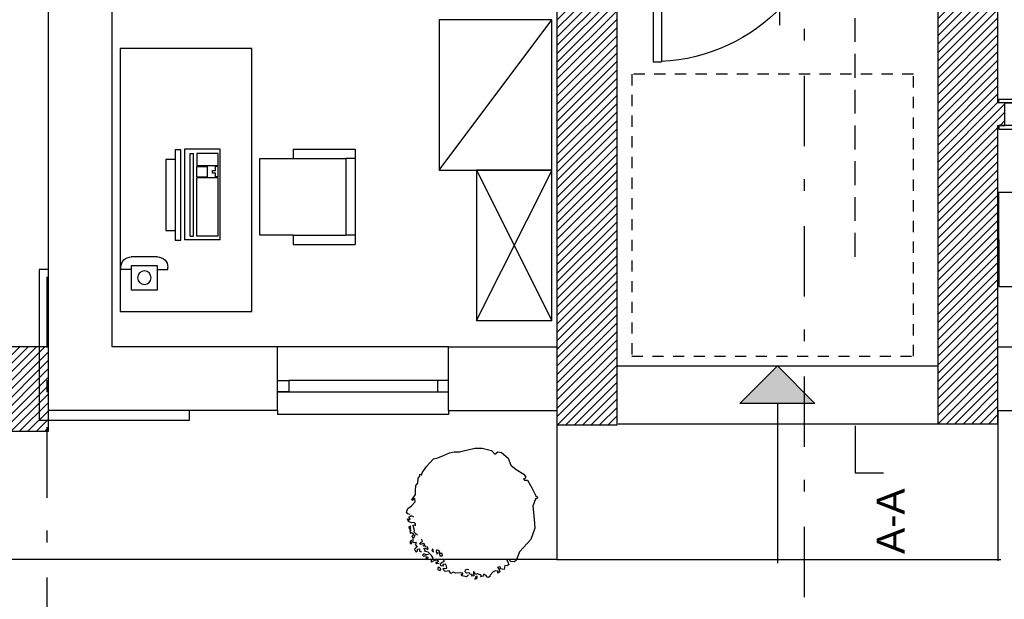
# Model space of a CAD drawing. Header units: inches. Extents: x 18487 to 24863, y 1480 to 5771.
# Tile 8 of 51: x 21151 to 21675, y 2104 to 2413. Entities that reach past the tile are written whole.
import ezdxf
from ezdxf.enums import TextEntityAlignment as Align

# ---------------------------------------------------------------- set-up
doc = ezdxf.new("R2010")
doc.units = ezdxf.units.IN
doc.header["$MEASUREMENT"] = 0
for name, pattern in [('CENTER2', [80, 37.5, -17.5, 6.25, -18.75]), ('DASHED', [19.05, 12.7, -6.35]), ('Przerywana 2 (2)', [11, 6, -5])]:
    doc.linetypes.add(name, pattern=pattern)
for name, color, linetype in [('_T elektryczne', 7, 'Continuous'), ('_T meble', 7, 'Continuous'), ('_T sanitarne', 7, 'Continuous'), ('_T sciany', 7, 'Continuous'), ('AA_OPIS PZT', 7, 'Continuous'), ('AA_PRZ SCIANY ISTNIEJĄCE', 7, 'Continuous'), ('AA_PRZ_SCIANY_030', 7, 'Continuous'), ('AA_STOLARKA DRZW_009', 7, 'Continuous'), ('AA_WIDOK_009', 7, 'Continuous'), ('ArchiCAD', 7, 'Continuous'), ('Window-Door Markers', 7, 'Continuous')]:
    doc.layers.add(name, color=color, linetype=linetype)
doc.styles.add('GENERATED_STYLE_16', font='txt')
doc.styles.add('GENERATED_STYLE_17', font='arial.ttf')
doc.styles.add('GENERATED_STYLE_20', font='txt')
doc.styles.get("Standard").update_dxf_attribs({"font": 'txt', "bigfont": 'BIGFONT.SHX'})
doc.dimstyles.new('Dimstyle_7', dxfattribs={"dimtxt": 15, "dimasz": 9.5, "dimexe": 0.18, "dimexo": 0.5, "dimgap": 0.09, "dimtad": 1, "dimdec": 0, "dimzin": 0, "dimdsep": 46, "dimtxsty": 'GENERATED_STYLE_20', "dimblk": 'ARROWHEAD_11', "dimblk1": 'ARROWHEAD_11', "dimblk2": 'ARROWHEAD_11', "dimcen": 0.09, "dimclrd": 220, "dimclre": 220, "dimclrt": 220, "dimadec": 1, "dimazin": 0, "dimtfac": 1, "dimtdec": 4, "dimtmove": 0, "dimatfit": 3, "dimfxl": 0, "dimtolj": 1, "dimtzin": 0, "dimarcsym": 0})
pattern_1 = [(45, (0, 0), (-2.24506403, 2.24506403), [])]

# ---------------------------------------------------------------- blocks, each defined once
blk = doc.blocks.new('D1 -Tr 65_361')
at = {"color": 140, "linetype": 'Continuous'}
for p, q in [((45, 90), (40.555, 90)), ((40.555, 0), (40.555, 90)), ((45, 0), (45, 90)), ((-53.255, 0), (-53.255, 1.905)), ((-53.255, 1.905), (-45, 1.905)), ((-53.255, 0), (-53.255, 1.905)), ((-53.255, 1.905), (-45, 1.905)), ((-45, 0), (-53.255, 0)), ((-45, 0), (-53.255, 0)), ((-50, 0), (-45, 0)), ((-50, -12), (-50, 0)), ((-50, 0), (-45, 0)), ((-50, -12), (-50, 0)), ((-45, 1.905), (-45, 0)), ((-45, 1.905), (-45, 0)), ((-45, 0), (-45, -12)), ((-45, 0), (-45, -12)), ((45, 0), (40.555, 0)), ((53.255, 1.905), (45, 1.905)), ((45, 1.905), (45, 0)), ((53.255, 1.905), (45, 1.905)), ((45, 1.905), (45, 0)), ((50, 0), (45, 0)), ((45, 0), (45, -12)), ((45, 0), (53.255, 0)), ((50, 0), (45, 0)), ((45, 0), (45, -12)), ((45, 0), (53.255, 0)), ((50, -12), (50, 0)), ((50, -12), (50, 0)), ((53.255, 0), (53.255, 1.905)), ((53.255, 0), (53.255, 1.905)), ((-45, -12), (-53.255, -12)), ((-53.255, -12), (-53.255, -13.905)), ((-45, -12), (-53.255, -12)), ((-53.255, -12), (-53.255, -13.905)), ((-53.255, -13.905), (-45, -13.905)), ((-53.255, -13.905), (-45, -13.905)), ((-45, -12), (-50, -12)), ((-45, -12), (-50, -12)), ((-45, -13.905), (-45, -12)), ((-45, -13.905), (-45, -12)), ((45, -12), (50, -12)), ((45, -12), (53.255, -12)), ((45, -13.905), (45, -12)), ((45, -12), (50, -12)), ((45, -12), (53.255, -12)), ((45, -13.905), (45, -12)), ((53.255, -13.905), (45, -13.905)), ((53.255, -13.905), (45, -13.905)), ((53.255, -12), (53.255, -13.905)), ((53.255, -12), (53.255, -13.905))]:
    blk.add_line(p, q, dxfattribs=at)
blk.add_arc((45, 0), 90, 92.82748, 180, dxfattribs=at)
blk = doc.blocks.new('Window-Door Marker - 70_4782')
at = {"layer": 'ArchiCAD', "color": 140, "linetype": 'Continuous'}
blk.add_line((0, -87), (0, 10), dxfattribs=at)
blk = doc.blocks.new('WALL_606', base_point=(21862.8, 2362.29))
at = {"layer": '_T sciany'}
h = blk.add_hatch(dxfattribs=at)
h.set_pattern_fill('ANSI31', color=5, style=0, pattern_type=2)
h.set_pattern_definition(pattern_1)
h.paths.add_polyline_path([(21671.67, 2368.29), (21671.67, 2356.29), (21675.4, 2356.29), (21675.4, 2368.29)], flags=0)
h = blk.add_hatch(dxfattribs=at)
h.set_pattern_fill('ANSI31', color=5, style=0, pattern_type=2)
h.set_pattern_definition(pattern_1)
h.paths.add_polyline_path([(21775.4, 2368.29), (21775.4, 2356.29), (21850.3, 2356.29), (21850.3, 2368.29)], flags=0)
at = {"layer": '_T sciany', "color": 5, "linetype": 'Continuous'}
for p, q in [((21675.4, 2368.29), (21671.67, 2368.29)), ((21675.4, 2356.29), (21675.4, 2368.29)), ((21775.4, 2356.29), (21775.4, 2368.29)), ((21850.3, 2368.29), (21775.4, 2368.29)), ((21671.67, 2356.29), (21675.4, 2356.29)), ((21775.4, 2356.29), (21850.3, 2356.29))]:
    blk.add_line(p, q, dxfattribs=at)
at = {"layer": '_T sciany', "xscale": -1}
blk.add_blockref('D1 -Tr 65_361', (21725.4, 2368.29), dxfattribs=at)
at = {"layer": 'Window-Door Markers'}
ref = blk.add_blockref('Window-Door Marker - 70_4782', (21725.4, 2356.29), dxfattribs=dict(at, rotation=180))
ref.add_attrib('AC_WIDO_A_SIZE', '90', dxfattribs={"color": 255, "height": 10, "rotation": 90, "style": 'GENERATED_STYLE_17'}).set_placement((21723.36, 2403.12), align=Align.BOTTOM_LEFT)
ref.add_attrib('AC_WIDO_B_SIZE', '200', dxfattribs={"color": 255, "height": 10, "rotation": 90, "style": 'GENERATED_STYLE_17'}).set_placement((21743.36, 2395.53), align=Align.BOTTOM_LEFT)
blk = doc.blocks.new('D2 65_360')
at = {"color": 140, "linetype": 'Continuous'}
for p, q in [((-67.5, 94.5), (-63.055, 94.5)), ((-67.5, 0), (-67.5, 94.5)), ((-63.055, 0), (-63.055, 94.5)), ((67.5, 40.5), (63.055, 40.5)), ((63.055, 0), (63.055, 40.5)), ((67.5, 0), (67.5, 40.5)), ((-74.5, 0), (-67.5, 0)), ((-74.5, -7), (-74.5, 0)), ((-67.5, 0), (-67.5, -7)), ((-67.5, 0), (-63.055, 0)), ((67.5, 0), (63.055, 0)), ((74.5, 0), (67.5, 0)), ((67.5, 0), (67.5, -7)), ((74.5, -7), (74.5, 0)), ((-67.5, -7), (-74.5, -7)), ((67.5, -7), (74.5, -7))]:
    blk.add_line(p, q, dxfattribs=at)
for centre, radius, start, end in [((-67.5, 0), 94.5, 0, 87.30696), ((67.5, 0), 40.5, 96.26332, 180)]:
    blk.add_arc(centre, radius, start, end, dxfattribs=at)
blk = doc.blocks.new('Window-Door Marker - 70_4781')
at = {"layer": 'ArchiCAD', "color": 140, "linetype": 'Continuous'}
blk.add_line((0, 75), (0, -25), dxfattribs=at)
blk = doc.blocks.new('WALL_609', base_point=(21664.17, 2492.21))
at = {"layer": '_T sciany'}
h = blk.add_hatch(dxfattribs=at)
h.set_pattern_fill('ANSI31', color=5, style=0, pattern_type=2)
h.set_pattern_definition(pattern_1)
h.paths.add_polyline_path([(21451.96, 2499.71), (21451.96, 2484.71), (21481.15, 2484.71), (21481.15, 2499.71)], flags=0)
h = blk.add_hatch(dxfattribs=at)
h.set_pattern_fill('ANSI31', color=5, style=0, pattern_type=2)
h.set_pattern_definition(pattern_1)
h.paths.add_polyline_path([(21630.15, 2499.71), (21630.15, 2484.71), (21671.67, 2484.71), (21656.67, 2499.71)], flags=0)
at = {"layer": '_T sciany', "color": 5, "linetype": 'Continuous'}
for p, q in [((21481.15, 2499.71), (21451.96, 2499.71)), ((21481.15, 2484.71), (21481.15, 2499.71)), ((21630.15, 2484.71), (21630.15, 2499.71)), ((21656.67, 2499.71), (21630.15, 2499.71)), ((21468.96, 2484.71), (21481.15, 2484.71)), ((21630.15, 2484.71), (21639.67, 2484.71))]:
    blk.add_line(p, q, dxfattribs=at)
at = {"layer": '_T sciany', "xscale": -1, "rotation": 180.0000000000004}
blk.add_blockref('D2 65_360', (21555.65, 2484.71), dxfattribs=at)
at = {"layer": 'Window-Door Markers'}
ref = blk.add_blockref('Window-Door Marker - 70_4781', (21555.65, 2484.71), dxfattribs=dict(at, rotation=180))
ref.add_attrib('AC_WIDO_A_SIZE', '135', dxfattribs={"color": 255, "height": 10, "rotation": 90, "style": 'GENERATED_STYLE_17'}).set_placement((21553.61, 2434.71), align=Align.BOTTOM_LEFT)
ref.add_attrib('AC_WIDO_B_SIZE', '240', dxfattribs={"color": 255, "height": 10, "rotation": 90, "style": 'GENERATED_STYLE_17'}).set_placement((21573.61, 2434.71), align=Align.BOTTOM_LEFT)
blk = doc.blocks.new('WALL_610', base_point=(21166.3, 2216.07))
at = {"layer": '_T sciany'}
h = blk.add_hatch(dxfattribs=at)
h.set_pattern_fill('ANSI31', color=5, style=0, pattern_type=2)
h.set_pattern_definition(pattern_1)
h.paths.add_polyline_path([(21088.24, 2238.57), (21088.24, 2193.57), (21166.3, 2193.57), (21166.3, 2238.57)], flags=0)
at = {"layer": '_T sciany', "color": 5, "linetype": 'Continuous'}
for p, q in [((21166.3, 2238.57), (21088.24, 2238.57)), ((21166.3, 2193.57), (21166.3, 2238.57)), ((21088.24, 2193.57), (21166.3, 2193.57))]:
    blk.add_line(p, q, dxfattribs=at)
blk = doc.blocks.new('D2 65_376')
at = {"color": 140, "linetype": 'Continuous'}
for p, q in [((-67.5, 94.5), (-63.055, 94.5)), ((-67.5, 0), (-67.5, 94.5)), ((-63.055, 0), (-63.055, 94.5)), ((67.5, 40.5), (63.055, 40.5)), ((63.055, 0), (63.055, 40.5)), ((67.5, 0), (67.5, 40.5)), ((-74.5, 0), (-67.5, 0)), ((-74.5, -7), (-74.5, 0)), ((-67.5, 0), (-67.5, -7)), ((-67.5, 0), (-63.055, 0)), ((67.5, 0), (63.055, 0)), ((74.5, 0), (67.5, 0)), ((67.5, 0), (67.5, -7)), ((74.5, -7), (74.5, 0)), ((-67.5, -7), (-74.5, -7)), ((67.5, -7), (74.5, -7))]:
    blk.add_line(p, q, dxfattribs=at)
for centre, radius, start, end in [((-67.5, 0), 94.5, 0, 87.30696), ((67.5, 0), 40.5, 96.26332, 180)]:
    blk.add_arc(centre, radius, start, end, dxfattribs=at)
blk = doc.blocks.new('WALL_660', base_point=(21664.17, 2492.21))
at = {"layer": '_T sciany'}
h = blk.add_hatch(dxfattribs=at)
h.set_pattern_fill('ANSI31', color=5, style=0, pattern_type=2)
h.set_pattern_definition(pattern_1)
h.paths.add_polyline_path([(21451.96, 2499.71), (21451.96, 2484.71), (21481.15, 2484.71), (21481.15, 2499.71)], flags=0)
h = blk.add_hatch(dxfattribs=at)
h.set_pattern_fill('ANSI31', color=5, style=0, pattern_type=2)
h.set_pattern_definition(pattern_1)
h.paths.add_polyline_path([(21630.15, 2499.71), (21630.15, 2484.71), (21664.17, 2484.71), (21664.17, 2499.71)], flags=0)
at = {"layer": '_T sciany', "color": 5, "linetype": 'Continuous'}
for p, q in [((21481.15, 2499.71), (21451.96, 2499.71)), ((21481.15, 2484.71), (21481.15, 2499.71)), ((21630.15, 2484.71), (21630.15, 2499.71)), ((21656.67, 2499.71), (21630.15, 2499.71)), ((21468.96, 2484.71), (21481.15, 2484.71)), ((21630.15, 2484.71), (21639.67, 2484.71))]:
    blk.add_line(p, q, dxfattribs=at)
at = {"layer": '_T sciany', "xscale": -1, "rotation": 180.0000000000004}
blk.add_blockref('D2 65_376', (21555.65, 2484.71), dxfattribs=at)
at = {"layer": 'Window-Door Markers'}
ref = blk.add_blockref('Window-Door Marker - 70_4781', (21555.65, 2484.71), dxfattribs=dict(at, rotation=180))
ref.add_attrib('AC_WIDO_A_SIZE', '135', dxfattribs={"color": 255, "height": 10, "rotation": 90, "style": 'GENERATED_STYLE_17'}).set_placement((21553.61, 2434.71), align=Align.BOTTOM_LEFT)
ref.add_attrib('AC_WIDO_B_SIZE', '240', dxfattribs={"color": 255, "height": 10, "rotation": 90, "style": 'GENERATED_STYLE_17'}).set_placement((21573.61, 2434.71), align=Align.BOTTOM_LEFT)
blk = doc.blocks.new('WALL_699', base_point=(21452.96, 2197.05))
at = {"layer": '_T sciany'}
h = blk.add_hatch(dxfattribs=at)
h.set_pattern_fill('ANSI31', color=5, style=0, pattern_type=2)
h.set_pattern_definition(pattern_1)
h.paths.add_polyline_path([(21468.96, 2197.05), (21468.96, 2484.71), (21436.96, 2484.71), (21436.96, 2197.05)], flags=0)
at = {"layer": '_T sciany', "color": 5, "linetype": 'Continuous'}
for p, q in [((21436.96, 2484.71), (21436.96, 2197.05)), ((21468.96, 2197.05), (21468.96, 2484.71)), ((21436.96, 2197.05), (21468.96, 2197.05))]:
    blk.add_line(p, q, dxfattribs=at)
blk = doc.blocks.new('WALL_709', base_point=(21655.67, 2197.57))
at = {"layer": '_T sciany'}
h = blk.add_hatch(dxfattribs=at)
h.set_pattern_fill('ANSI31', color=5, style=0, pattern_type=2)
h.set_pattern_definition(pattern_1)
h.paths.add_polyline_path([(21671.67, 2197.57), (21671.67, 2484.71), (21639.67, 2484.71), (21639.67, 2197.57)], flags=0)
at = {"layer": '_T sciany', "color": 5, "linetype": 'Continuous'}
for p, q in [((21639.67, 2484.71), (21639.67, 2197.57)), ((21671.67, 2368.29), (21671.67, 2484.71)), ((21671.67, 2197.57), (21671.67, 2356.29)), ((21639.67, 2197.57), (21671.67, 2197.57))]:
    blk.add_line(p, q, dxfattribs=at)
blk = doc.blocks.new('Table 120x80 65_3924')
at = {"layer": '_T meble', "color": 0, "linetype": 'Continuous'}
for p, q in [((-70, -70), (-70, 0)), ((-70, 0), (70, 0)), ((70, 0), (70, -70)), ((70, -70), (-70, -70))]:
    blk.add_line(p, q, dxfattribs=at)
blk = doc.blocks.new('PSR_Keyboard')
at = {"layer": '_T elektryczne', "color": 0, "linetype": 'Continuous'}
for p, q in [((0, 0), (0, 19.05)), ((48.26, 19.05), (0, 19.05)), ((2, 16.03), (2, 14.16)), ((2, 16.03), (46, 16.03)), ((46, 16.03), (46, 14.16)), ((48.26, 0), (48.26, 19.05)), ((2, 14.16), (46, 14.16)), ((2, 1), (2, 12.47)), ((2, 12.47), (33, 12.47)), ((33, 1), (33, 12.47)), ((33.5, 12.47), (39, 12.47)), ((33.5, 12.47), (33.5, 7)), ((39, 12.47), (39, 7)), ((46, 12.47), (39.5, 12.47)), ((39.5, 1), (39.5, 12.47)), ((46, 1), (46, 12.47)), ((39, 7), (33.5, 7)), ((0, 0), (48.26, 0)), ((2, 1), (33, 1)), ((33.5, 1), (33.5, 2.5)), ((33.5, 2.5), (35.5, 2.5)), ((33.5, 1), (39, 1)), ((35.5, 2.5), (35.5, 4)), ((35.5, 4), (37, 4)), ((37, 4), (37, 2.5)), ((37, 2.5), (39, 2.5)), ((39, 1), (39, 2.5)), ((39.5, 1), (46, 1))]:
    blk.add_line(p, q, dxfattribs=at)
blk = doc.blocks.new('PLN_Monitor 19_')
at = {"layer": '_T elektryczne', "color": 0, "linetype": 'ByBlock'}
for p, q in [((-19.05, 17.78), (-19.05, 48.26)), ((-19.05, 48.26), (19.05, 48.26)), ((19.05, 48.26), (19.05, 17.78)), ((-24.13, 0), (-24.13, 17.78)), ((-24.13, 17.78), (24.13, 17.78)), ((24.13, 17.78), (24.13, 0)), ((24.13, 0), (-24.13, 0))]:
    blk.add_line(p, q, dxfattribs=at)
blk = doc.blocks.new('Office Chair 2 65_3931')
at = {"layer": '_T meble', "color": 0, "linetype": 'Continuous'}
for p, q in [((20.4, 25.4), (-20.4, 25.4)), ((-20.4, 25.4), (-20.4, 7.6)), ((20.4, 7.6), (20.4, 25.4)), ((-25.4, 7.6), (-25.4, -25.4)), ((-25.4, 7.6), (-20.4, 7.6)), ((-20.4, 7.6), (-20.4, -20.4)), ((20.4, 7.6), (20.4, -20.4)), ((20.4, 7.6), (25.4, 7.6)), ((25.4, 7.6), (25.4, -25.4)), ((-20.4, -20.4), (20.4, -20.4)), ((-20.4, -25.4), (-20.4, -20.4)), ((20.4, -25.4), (20.4, -20.4)), ((-25.4, -25.4), (-20.4, -25.4)), ((-20.4, -25.4), (20.4, -25.4)), ((20.4, -25.4), (25.4, -25.4))]:
    blk.add_line(p, q, dxfattribs=at)
blk = doc.blocks.new('Tree 1 plan 65_3947')
at = {"layer": '_T meble', "color": 0, "linetype": 'Continuous'}
for p, q in [((-15.13, 30.88), (-11.98, 32.25)), ((-11.98, 32.25), (-9.56, 32.77)), ((-9.56, 32.77), (-6.52, 32.77)), ((-6.52, 32.77), (-5.26, 33.09)), ((-5.26, 33.09), (1.48, 34.81)), ((1.48, 34.81), (5.33, 34.77)), ((5.33, 34.77), (10.37, 33.51)), ((10.37, 33.51), (12.15, 31.62)), ((12.15, 31.62), (13.73, 32.77)), ((13.73, 32.77), (15.62, 32.35)), ((15.62, 32.35), (19.32, 29.46)), ((-24.15, 25.01), (-20.54, 28.99)), ((-20.54, 28.99), (-18.17, 29.52)), ((-18.17, 29.52), (-15.13, 30.88)), ((19.32, 29.46), (20.69, 25.64)), ((-26.88, 20.39), (-26.56, 21.55)), ((-26.56, 21.55), (-24.15, 25.01)), ((20.69, 25.64), (23.44, 23.35)), ((23.44, 23.35), (27.57, 20.91)), ((-29.92, 14.93), (-28.87, 16.19)), ((-28.87, 16.19), (-28.66, 18.71)), ((-28.66, 18.71), (-27.72, 19.76)), ((-27.82, 20.71), (-27.19, 20.81)), ((-27.72, 19.76), (-27.82, 20.71)), ((-27.19, 20.81), (-26.88, 20.39)), ((28.15, 18.6), (27.42, 18.36)), ((27.42, 18.36), (28.02, 17.7)), ((27.57, 20.91), (28.64, 19.23)), ((28.02, 17.7), (29.55, 17.7)), ((28.64, 19.23), (28.15, 18.6)), ((29.55, 17.7), (31.84, 13.58)), ((-30.03, 12.1), (-29.92, 14.93)), ((-30.03, 10.11), (-30.03, 12.1)), ((31.84, 13.58), (33.98, 9.45)), ((-32.23, 4.02), (-30.24, 6.23)), ((-32.12, 7.49), (-31.39, 8.32)), ((-31.49, 6.86), (-32.12, 7.49)), ((-31.28, 7.59), (-31.49, 6.86)), ((-31.39, 8.32), (-30.03, 10.11)), ((-30.44, 7.9), (-31.28, 7.59)), ((-30.24, 6.23), (-30.44, 7.9)), ((33.83, 7.77), (32.45, 3.95)), ((34.59, 7.77), (33.83, 7.77)), ((33.98, 9.45), (34.9, 8.69)), ((34.9, 8.69), (34.59, 7.77)), ((-34.85, 0.67), (-34.22, 2.55)), ((-34.22, -0.28), (-34.85, 0.67)), ((-34.22, 2.55), (-32.23, 4.02)), ((32.45, 3.95), (33.17, -3.12)), ((-33.8, -4.37), (-34.33, -2.9)), ((-34.33, -2.9), (-33.49, -3.43)), ((-32.86, -0.59), (-34.22, -0.28)), ((-32.23, -5), (-33.8, -4.37)), ((-33.7, -1.96), (-32.44, -1.12)), ((-32.86, -3.01), (-33.7, -1.96)), ((-33.49, -3.43), (-32.86, -3.01)), ((-32.44, -1.12), (-31.07, -1.75)), ((-30.76, -4.79), (-32.23, -5)), ((-30.03, -5.53), (-30.76, -4.79)), ((33.17, -3.12), (33.37, -7.81)), ((-32.74, -6.76), (-33.6, -7.19)), ((-33.6, -7.19), (-33.43, -8.13)), ((-33.43, -8.13), (-32.57, -8.21)), ((-32.32, -8.9), (-33.09, -9.41)), ((-33.09, -9.41), (-32.74, -10.6)), ((-32.83, -7.62), (-32.57, -7.1)), ((-32.57, -8.21), (-32.83, -7.62)), ((-32.57, -7.1), (-32.74, -6.76)), ((-32.74, -10.6), (-32.23, -10.18)), ((-32.23, -10.18), (-31.38, -10.6)), ((-31.28, -6.26), (-30.55, -6.05)), ((-31.18, -7.1), (-31.28, -6.26)), ((-30.55, -8.99), (-31.18, -7.1)), ((-30.76, -9.93), (-30.55, -8.99)), ((-29.08, -11.51), (-30.76, -9.93)), ((-30.55, -6.05), (-30.13, -6.57)), ((-30.13, -6.57), (-30.03, -5.53)), ((33.37, -7.81), (31.23, -13.92)), ((-31.8, -14.19), (-32.91, -14.7)), ((-32.91, -14.7), (-32.91, -15.9)), ((-32.32, -16.24), (-31.9, -15.43)), ((-32.08, -15.09), (-31.63, -14.87)), ((-31.9, -15.43), (-32.08, -15.09)), ((-31.29, -11.54), (-32.06, -11.97)), ((-32.06, -11.97), (-31.46, -13.08)), ((-31.04, -14.27), (-31.8, -14.19)), ((-31.63, -14.87), (-30.87, -15.47)), ((-31.46, -13.08), (-30.87, -12.91)), ((-31.38, -10.6), (-31.29, -11.54)), ((-30.87, -12.91), (-30.61, -12.05)), ((-30.87, -15.47), (-30.1, -15.21)), ((-30.61, -12.05), (-30.01, -11.29)), ((-30.1, -15.21), (-29.76, -15.9)), ((-27.93, -16.12), (-27.4, -15.6)), ((-27.4, -15.6), (-26.35, -14.76)), ((-26.35, -14.76), (-26.88, -13.6)), ((31.23, -13.92), (25.27, -20.34)), ((-32.91, -15.9), (-32.32, -16.24)), ((-29.76, -18.11), (-30.61, -18.97)), ((-30.61, -18.97), (-29.84, -20.5)), ((-29.76, -15.9), (-30.18, -16.58)), ((-30.18, -16.58), (-29.24, -17.69)), ((-29.84, -20.5), (-29.09, -19.98)), ((-29.24, -17.69), (-29.76, -18.11)), ((-29.09, -19.98), (-29.07, -18.97)), ((-29.07, -18.97), (-27.96, -18.8)), ((-27.96, -18.8), (-27.88, -20.08)), ((-27.09, -16.54), (-27.93, -16.12)), ((-27.88, -20.08), (-26.94, -20.42)), ((-26.04, -15.91), (-27.09, -16.54)), ((-25.09, -16.33), (-26.04, -15.91)), ((-25.93, -17.38), (-25.62, -16.65)), ((-24.99, -17.07), (-25.93, -17.38)), ((-25.62, -16.65), (-25.09, -16.33)), ((-24.99, -19.38), (-25.62, -18.43)), ((-25.62, -18.43), (-24.15, -18.64)), ((-25.3, -20.11), (-24.99, -19.38)), ((-24.57, -20.32), (-25.3, -20.11)), ((-24.78, -17.8), (-24.99, -17.07)), ((-23.73, -18.01), (-24.78, -17.8)), ((-23.41, -20.63), (-24.57, -20.32)), ((-24.15, -18.64), (-23.94, -19.38)), ((-23.94, -19.38), (-23.41, -18.85)), ((-23.41, -18.85), (-23.73, -18.01)), ((-21.53, -22.42), (-23.41, -20.63)), ((-20.79, -18.75), (-21.32, -19.8)), ((-21.32, -19.8), (-20.48, -20.53)), ((-20.48, -20.53), (-20.79, -18.75)), ((-18.83, -19.31), (-19.09, -20.33)), ((-19.09, -20.33), (-18.57, -21.61)), ((-18.06, -19.74), (-18.83, -19.31)), ((-18.57, -21.61), (-18.4, -20.76)), ((-18.4, -20.76), (-17.55, -20.93)), ((-17.21, -20.25), (-18.06, -19.74)), ((-17.55, -20.93), (-17.12, -22.47)), ((-16.87, -21.27), (-17.21, -20.25)), ((25.27, -20.34), (23.44, -25.08)), ((-25.72, -21.47), (-26.35, -22.21)), ((-26.35, -22.21), (-25.72, -22.94)), ((-24.15, -22.1), (-25.72, -21.47)), ((-25.72, -22.94), (-25.51, -22.42)), ((-25.51, -22.42), (-24.57, -22.52)), ((-24.57, -22.52), (-24.46, -23.26)), ((-24.46, -23.26), (-24.57, -24.31)), ((-24.57, -24.31), (-23.52, -24.52)), ((-23.1, -21.79), (-24.15, -22.1)), ((-23.62, -23.78), (-23.1, -23.15)), ((-23.52, -24.52), (-23.62, -23.78)), ((-21.63, -24.83), (-20.79, -24.2)), ((-21.63, -25.88), (-21.63, -24.83)), ((-20.27, -25.15), (-21.63, -25.88)), ((-20.9, -23.36), (-21.53, -22.42)), ((-20.79, -24.2), (-20.9, -23.36)), ((-18.69, -24.94), (-20.27, -25.15)), ((-18.69, -26.83), (-19.32, -25.99)), ((-19.32, -25.99), (-18.38, -25.99)), ((-17.85, -25.36), (-18.69, -24.94)), ((-18.38, -25.99), (-17.85, -25.36)), ((-17.12, -22.47), (-15.67, -22.55)), ((-16.53, -21.36), (-16.87, -21.27)), ((-16.7, -27.04), (-16.39, -26.2)), ((-15.84, -21.36), (-16.53, -21.36)), ((-16.39, -26.2), (-15.44, -25.78)), ((-15.67, -22.55), (-15.84, -21.36)), ((-15.44, -25.78), (-14.71, -25.36)), ((-14.71, -25.36), (-15.13, -25.04)), ((19.01, -24.46), (18.55, -25.08)), ((18.55, -25.08), (19.16, -25.69)), ((19.77, -24.62), (19.01, -24.46)), ((19.16, -25.69), (19.66, -27.16)), ((20.69, -25.53), (19.77, -24.62)), ((22.52, -25.69), (20.69, -25.53)), ((23.44, -25.08), (22.52, -25.69)), ((-17.43, -26.72), (-18.69, -26.83)), ((-17.22, -28.82), (-18.17, -28.82)), ((-18.17, -28.82), (-18.1, -29.74)), ((-18.1, -29.74), (-16.86, -30.4)), ((-16.59, -29.45), (-17.22, -28.82)), ((-16.86, -30.4), (-16.59, -29.45)), ((-16.59, -27.87), (-16.7, -27.04)), ((-15.34, -27.98), (-16.59, -27.87)), ((-14.18, -27.04), (-15.55, -27.14)), ((-15.55, -27.14), (-15.34, -27.98)), ((-15.55, -29.66), (-15.02, -29.03)), ((-14.29, -30.81), (-15.55, -29.66)), ((-15.02, -29.03), (-14.39, -29.24)), ((-14.39, -29.24), (-13.45, -29.03)), ((-12.08, -30.5), (-14.29, -30.81)), ((-13.55, -27.98), (-14.18, -27.04)), ((-13.45, -29.03), (-13.55, -27.98)), ((-11.24, -31.97), (-12.08, -30.5)), ((-9.98, -31.23), (-11.24, -31.97)), ((-8.52, -31.76), (-9.98, -31.23)), ((-3.58, -31.13), (-3.37, -30.08)), ((-2.95, -31.76), (-3.58, -31.13)), ((-3.37, -30.08), (-2.53, -29.66)), ((-2.53, -29.66), (-1.7, -29.87)), ((1.56, -31.55), (0.72, -30.81)), ((0.72, -30.81), (0.82, -31.97)), ((11.32, -31.13), (9.53, -33.02)), ((12.26, -30.6), (11.32, -31.13)), ((13.88, -30.7), (12.26, -30.6)), ((14.67, -28.4), (13.62, -28.71)), ((13.62, -28.71), (14.25, -29.55)), ((13.73, -31.23), (13.88, -30.7)), ((13.83, -31.76), (13.73, -31.23)), ((14.78, -31.13), (13.83, -31.76)), ((14.25, -29.55), (14.78, -31.13)), ((15.3, -28.82), (14.67, -28.4)), ((14.88, -29.45), (15.3, -28.82)), ((16, -29.57), (14.88, -29.45)), ((17.09, -29.76), (16, -29.57)), ((17.4, -27.66), (17.09, -29.76)), ((18.78, -27.8), (17.4, -27.66)), ((19.66, -27.16), (18.78, -27.8)), ((-6.1, -31.65), (-8.52, -31.76)), ((-4.84, -31.76), (-6.1, -31.65)), ((-5.68, -32.39), (-4.84, -32.28)), ((-5.16, -33.23), (-5.68, -32.39)), ((-2.85, -33.65), (-5.16, -33.23)), ((-4.84, -32.28), (-4.84, -31.76)), ((-1.28, -31.55), (-2.95, -31.76)), ((-1.8, -32.6), (-2.85, -33.65)), ((-1.07, -32.39), (-1.28, -31.55)), ((0.09, -32.49), (-1.07, -32.39)), ((-0.12, -33.44), (0.09, -32.49)), ((1.03, -33.12), (-0.12, -33.44)), ((0.82, -31.97), (1.03, -33.12)), ((2.08, -33.54), (1.45, -34.9)), ((1.45, -34.9), (2.82, -34.48)), ((1.87, -32.49), (1.56, -31.55)), ((2.92, -32.07), (1.87, -32.49)), ((2.82, -33.54), (2.08, -33.54)), ((2.82, -34.48), (2.82, -33.54)), ((4.29, -32.7), (2.92, -32.07)), ((5.02, -33.12), (4.29, -32.7)), ((4.57, -33.68), (5.02, -33.12)), ((6.04, -33.4), (4.57, -33.68)), ((6.28, -32.28), (5.86, -32.81)), ((5.86, -32.81), (6.04, -33.4)), ((7.57, -33.03), (6.28, -32.28)), ((8.06, -33.86), (7.57, -33.03)), ((8.8, -34.07), (8.06, -33.86)), ((9.74, -33.44), (8.8, -34.07)), ((9.53, -33.02), (9.74, -33.44))]:
    blk.add_line(p, q, dxfattribs=at)
blk = doc.blocks.new('PLN_$@ telefon')
at = {"layer": '_T elektryczne', "color": 0, "linetype": 'ByBlock'}
for p, q in [((0, 17.5), (14, 17.5)), ((-5.5, 10.73), (-5.5, 12)), ((0, 10.73), (-5.5, 10.73)), ((0, 12.8), (14, 12.8)), ((0, 0), (0, 12.8)), ((14, 12.8), (14, 0)), ((14, 10.73), (19.5, 10.73)), ((19.5, 10.73), (19.5, 12)), ((14, 0), (0, 0))]:
    blk.add_line(p, q, dxfattribs=at)
blk.add_circle((7, 6.4), 3.59, dxfattribs=at)
for centre, start, end in [((0, 12), 90, 180), ((14, 12), 0, 90)]:
    blk.add_arc(centre, 5.5, start, end, dxfattribs=at)
blk = doc.blocks.new('PLN_Regał')
at = {"layer": '_T meble', "color": 0, "linetype": 'ByBlock'}
for p, q in [((0, 0), (60, 0)), ((0, -60), (0, 0)), ((60, 0), (0, -60)), ((60, 0), (60, -60)), ((60, -60), (0, -60))]:
    blk.add_line(p, q, dxfattribs=at)
blk = doc.blocks.new('PLN_Szafa lekarska Cl')
at = {"layer": '_T meble', "color": 0, "linetype": 'ByBlock'}
for p, q in [((0, 0), (51, 0)), ((0, -55), (0, 0)), ((0, 0), (51, -55)), ((51, 0), (0.29, -55)), ((51, 0), (51, -55)), ((51, -55), (0, -55))]:
    blk.add_line(p, q, dxfattribs=at)
blk = doc.blocks.new('Basin 2 65_3907')
at = {"layer": '_T sanitarne', "color": 0, "linetype": 'Continuous'}
for p, q in [((-25, 17.92), (-25, -4.48)), ((-22.5, 17.92), (-25, 17.92)), ((22.5, 17.92), (-22.5, 17.92)), ((25, 17.92), (22.5, 17.92)), ((25, -4.48), (25, 17.92)), ((-18.14, 5.32), (-19.29, 4.14)), ((-16.73, 6.34), (-18.14, 5.32)), ((-15.08, 7.17), (-16.73, 6.34)), ((-13.27, 7.78), (-15.08, 7.17)), ((-11.33, 8.15), (-13.27, 7.78)), ((-9.33, 8.28), (-11.33, 8.15)), ((9.33, 8.28), (-9.33, 8.28)), ((11.33, 8.15), (9.33, 8.28)), ((13.27, 7.78), (11.33, 8.15)), ((15.08, 7.17), (13.27, 7.78)), ((16.73, 6.34), (15.08, 7.17)), ((18.14, 5.32), (16.73, 6.34)), ((19.29, 4.14), (18.14, 5.32)), ((-20.66, 1.44), (-20.83, 0)), ((-20.83, 0), (-20.83, -4.48)), ((-20.14, 2.83), (-20.66, 1.44)), ((-19.29, 4.14), (-20.14, 2.83)), ((20.14, 2.83), (19.29, 4.14)), ((20.66, 1.44), (20.14, 2.83)), ((20.83, 0), (20.66, 1.44)), ((20.83, -4.48), (20.83, 0))]:
    blk.add_line(p, q, dxfattribs=at)
blk.add_lwpolyline([(0, 0), (-1.03, -0.41), (-1.46, -1.4), (-1.03, -2.39), (0, -2.8), (1.03, -2.39), (1.46, -1.4), (1.03, -0.41)], close=True, dxfattribs=at)
blk.add_lwpolyline([(0, 0), (-1.03, -0.41), (-1.46, -1.4), (-1.03, -2.39), (0, -2.8), (1.03, -2.39), (1.46, -1.4), (1.03, -0.41)], close=True, dxfattribs=at)
for points in [[(-25, -4.48), (-24.87, -6.38), (-24.5, -8.25), (-23.88, -10.06), (-23.03, -11.78), (-21.96, -13.39), (-20.68, -14.85), (-19.23, -16.14), (-17.61, -17.25)], [(-20.83, -4.48), (-20.74, -5.88), (-20.47, -7.25), (-20.01, -8.58), (-19.39, -9.84), (-18.6, -11.02), (-17.66, -12.09), (-16.59, -13.04), (-15.41, -13.85)], [(15.41, -13.85), (16.59, -13.04), (17.66, -12.09), (18.6, -11.02), (19.39, -9.84), (20.01, -8.58), (20.47, -7.25), (20.74, -5.88), (20.83, -4.48)], [(17.61, -17.25), (19.23, -16.14), (20.68, -14.85), (21.96, -13.39), (23.03, -11.78), (23.88, -10.06), (24.5, -8.25), (24.87, -6.38), (25, -4.48)], [(-15.41, -13.85), (-11.83, -15.68), (-8.01, -17), (-4.05, -17.81), (0, -18.08), (4.05, -17.81), (8.01, -17), (11.83, -15.68), (15.41, -13.85)], [(-17.61, -17.25), (-13.51, -19.33), (-9.16, -20.85), (-4.62, -21.77), (0, -22.08), (4.62, -21.77), (9.16, -20.85), (13.51, -19.33), (17.61, -17.25)]]:
    blk.add_lwpolyline(points, dxfattribs=at)
blk = doc.blocks.new('LINE_9592', base_point=(21554.32, 2228.34))
at = {"layer": '_T sciany', "color": 150, "linetype": 'Continuous'}
for p, q in [((21554.32, 2228.34), (21534.32, 2208.34)), ((21554.32, 2228.34), (21574.32, 2208.34)), ((21574.32, 2208.34), (21534.32, 2208.34)), ((21554.32, 2208.34), (21554.32, 2123.48))]:
    blk.add_line(p, q, dxfattribs=at)
at = {"layer": '_T sciany', "color": 150}
blk.add_solid([(21554.32, 2228.34), (21574.32, 2208.34), (21534.32, 2208.34)], dxfattribs=at)
blk = doc.blocks.new('*D426')
at = {"layer": 'ArchiCAD', "color": 220, "linetype": 'Continuous'}
for p, q in [((19973.81, 2926.76), (19966.94, 2926.76)), ((19985.69, 2926.76), (19978.81, 2926.76)), ((19976.31, 2739.57), (19976.31, 2924.26)), ((19973.81, 2737.07), (19966.94, 2737.07)), ((19985.69, 2737.07), (19978.81, 2737.07))]:
    blk.add_line(p, q, dxfattribs=at)
at = {"layer": 'ArchiCAD', "color": 220, "linetype": 'Continuous', "const_width": 2.5}
for points in [[(19975.06, 2926.76, 1), (19977.56, 2926.76, 1)], [(19975.06, 2737.07, 1), (19977.56, 2737.07, 1)]]:
    blk.add_lwpolyline(points, format="xyb", close=True, dxfattribs=at)
at = {"layer": 'ArchiCAD', "color": 220, "linetype": 'Continuous'}
for centre in [(19976.31, 2926.76), (19976.31, 2737.07)]:
    blk.add_circle(centre, 2.5, dxfattribs=at)
at = {"layer": 'ArchiCAD', "color": 220, "char_height": 15, "attachment_point": 1, "rotation": 90}
for s, insert in [('\\A1;{\\fArial Europa Srodkowa|b0|i0|c0|p34;\\C220;25}', (19958.31, 2901.5)), ('\\A1;{\\fArial Europa Srodkowa|b0|i0|c0|p34;\\C220;190}', (19958.31, 2803.46))]:
    blk.add_mtext(s, dxfattribs=dict(at, insert=insert))
blk = doc.blocks.new('ARROWHEAD_11')
at = {"color": 0, "linetype": 'Continuous'}
blk.add_line((0, 0), (-1, 0), dxfattribs=at)
at = {"color": 0, "linetype": 'Continuous', "const_width": 0.25}
blk.add_lwpolyline([(-0.125, 0, 1), (0.125, 0, 1)], format="xyb", close=True, dxfattribs=at)
blk = doc.blocks.new('*D427')
at = {"layer": 'ArchiCAD', "color": 220, "linetype": 'Continuous'}
for p, q in [((19973.81, 2951.76), (19966.94, 2951.76)), ((19985.69, 2951.76), (19978.81, 2951.76)), ((19976.31, 2929.26), (19976.31, 2949.26)), ((19973.81, 2926.76), (19966.94, 2926.76)), ((19985.69, 2926.76), (19978.81, 2926.76))]:
    blk.add_line(p, q, dxfattribs=at)
at = {"layer": 'ArchiCAD', "color": 220, "linetype": 'Continuous', "const_width": 2.5}
for points in [[(19975.06, 2951.76, 1), (19977.56, 2951.76, 1)], [(19975.06, 2926.76, 1), (19977.56, 2926.76, 1)]]:
    blk.add_lwpolyline(points, format="xyb", close=True, dxfattribs=at)
at = {"layer": 'ArchiCAD', "color": 220, "linetype": 'Continuous'}
for centre in [(19976.31, 2951.76), (19976.31, 2926.76)]:
    blk.add_circle(centre, 2.5, dxfattribs=at)

msp = doc.modelspace()

# ---------------------------------------------------------------- linework, layer by layer
at = {"layer": '_T sanitarne', "color": 150, "linetype": 'Continuous'}
msp.add_line((21469.5, 2197.57), (21640.22, 2197.57), dxfattribs=at)
at = {"layer": '_T sciany', "color": 161, "linetype": 'Przerywana 2 (2)'}
for p, q in [((21626.77, 2383.52), (21476.77, 2383.52)), ((21476.77, 2383.52), (21476.77, 2233.52)), ((21626.77, 2383.52), (21476.77, 2383.52)), ((21476.77, 2383.52), (21476.77, 2233.52)), ((21626.77, 2233.52), (21626.77, 2383.52)), ((21626.77, 2233.52), (21626.77, 2383.52)), ((21476.77, 2233.52), (21626.77, 2233.52)), ((21476.77, 2233.52), (21626.77, 2233.52))]:
    msp.add_line(p, q, dxfattribs=at)
at = {"layer": '_T sciany', "color": 150, "linetype": 'Continuous'}
for p, q in [((21468.96, 2228.34), (21639.67, 2228.34)), ((21436.96, 2204.57), (21436.96, 2125.29)), ((21671.67, 2204.57), (21671.67, 2124.71)), ((21436.96, 2125.29), (21673.25, 2125.29))]:
    msp.add_line(p, q, dxfattribs=at)
at = {"layer": 'AA_PRZ SCIANY ISTNIEJĄCE', "color": 252, "linetype": 'Continuous'}
for p, q in [((21595.73, 2196.41), (21595.73, 2171.41)), ((21595.73, 2171.41), (21610.73, 2171.41))]:
    msp.add_line(p, q, dxfattribs=at)
at = {"layer": 'AA_PRZ_SCIANY_030', "color": 150, "linetype": 'CENTER2'}
for p, q in [((21568.54, 4062.76), (21568.54, 2023.49)), ((21165.46, 2275.72), (21165.46, 1993.49))]:
    msp.add_line(p, q, dxfattribs=at)
at = {"layer": 'AA_PRZ_SCIANY_030', "color": 252, "linetype": 'Continuous'}
for p, q in [((21166.3, 2204.57), (21166.3, 2456.57)), ((21200.3, 2238.57), (21200.3, 2456.57)), ((21288.3, 2238.57), (21200.3, 2238.57)), ((21288.3, 2204.57), (21288.3, 2238.57)), ((21379.3, 2204.57), (21379.3, 2238.57)), ((21379.3, 2238.57), (21436.96, 2238.57)), ((21671.67, 2238.57), (21735.3, 2238.57)), ((21288.3, 2204.57), (21166.3, 2204.57)), ((21379.3, 2204.57), (21436.96, 2204.57)), ((21671.67, 2204.57), (21735.3, 2204.57))]:
    msp.add_line(p, q, dxfattribs=at)
at = {"layer": 'AA_PRZ_SCIANY_030', "color": 150, "linetype": 'Continuous'}
msp.add_line((21436.96, 2125.29), (20174.55, 2125.29), dxfattribs=at)
at = {"layer": 'AA_STOLARKA DRZW_009', "color": 252, "linetype": 'Continuous'}
for p, q in [((21288.3, 2214.57), (21288.3, 2220.57)), ((21288.3, 2220.57), (21294.3, 2220.57)), ((21373.3, 2220.57), (21294.3, 2220.57)), ((21294.3, 2220.57), (21294.3, 2214.57)), ((21379.3, 2220.57), (21373.3, 2220.57)), ((21373.3, 2220.57), (21373.3, 2214.57)), ((21379.3, 2214.57), (21379.3, 2220.57)), ((21288.3, 2214.57), (21379.3, 2214.57)), ((21294.3, 2214.57), (21288.3, 2214.57)), ((21373.3, 2214.57), (21379.3, 2214.57))]:
    msp.add_line(p, q, dxfattribs=at)
at = {"layer": 'AA_WIDOK_009', "color": 252, "linetype": 'DASHED'}
msp.add_line((21595.73, 2286.41), (21595.73, 5486.31), dxfattribs=at)
at = {"layer": 'AA_WIDOK_009', "color": 252, "linetype": 'Continuous'}
for p, q in [((21166.3, 2279.57), (21161.3, 2279.57)), ((21161.3, 2279.57), (21161.3, 2204.57)), ((21379.3, 2238.57), (21288.3, 2238.57)), ((21161.3, 2204.57), (21161.3, 2199.57)), ((21241.3, 2199.57), (21241.3, 2204.57)), ((21288.3, 2204.57), (21288.3, 2202.57)), ((21379.3, 2202.57), (21288.3, 2202.57)), ((21379.3, 2204.57), (21379.3, 2202.57)), ((21161.3, 2199.57), (21241.3, 2199.57))]:
    msp.add_line(p, q, dxfattribs=at)

# ---------------------------------------------------------------- block references
at = {"layer": '_T elektryczne', "color": 30, "linetype": 'Continuous', "xscale": -0.9946125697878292, "yscale": 0.1657687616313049, "rotation": 90}
msp.add_blockref('PLN_Monitor 19_', (21236.76, 2319.28), dxfattribs=at)
msp.add_blockref('PLN_Monitor 19_', (21236.76, 2319.28), dxfattribs=at)
at = {"layer": '_T elektryczne', "color": 30, "rotation": 90.00000000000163}
msp.add_blockref('PSR_Keyboard', (21257.7, 2295.37), dxfattribs=at)
msp.add_blockref('PSR_Keyboard', (21257.7, 2295.37), dxfattribs=at)
at = {"layer": '_T elektryczne', "color": 30, "linetype": 'Continuous', "xscale": -1}
msp.add_blockref('PLN_$@ telefon', (21224.37, 2268.87), dxfattribs=at)
at = {"layer": '_T meble', "color": 162, "linetype": 'Continuous', "xscale": -1.333333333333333, "rotation": 90}
msp.add_blockref('PLN_Regał', (21374.22, 2412.55), dxfattribs=at)
at = {"layer": '_T meble', "color": 162, "xscale": -1}
for name, p, rotation in [('Table 120x80 65_3924', (21274.53, 2327.29), 270), ('Office Chair 2 65_3931', (21304.23, 2318.31), 89.97837301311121), ('Office Chair 2 65_3931', (21304.23, 2318.31), 89.97837301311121), ('Office Chair 2 65_3931', (21304.23, 2318.31), 89.97837301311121), ('Office Chair 2 65_3931', (21304.23, 2318.31), 89.97837301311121)]:
    msp.add_blockref(name, p, dxfattribs=dict(at, rotation=rotation))
at = {"layer": '_T meble', "color": 162, "linetype": 'Continuous', "xscale": -1.568627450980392, "yscale": 0.7272727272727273, "rotation": 90}
msp.add_blockref('PLN_Szafa lekarska Cl', (21394.22, 2332.55), dxfattribs=at)
at = {"layer": '_T meble', "color": 102}
msp.add_blockref('Tree 1 plan 65_3947', (21391.75, 2149.88), dxfattribs=at)
at = {"layer": '_T sanitarne', "color": 161, "rotation": 90.14463777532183}
msp.add_blockref('Basin 2 65_3907', (21690.04, 2295.69), dxfattribs=at)
at = {"layer": '_T sciany', "color": 5}
for name, p in [('WALL_609', (21664.17, 2492.21)), ('WALL_660', (21664.17, 2492.21)), ('WALL_699', (21452.96, 2197.05)), ('WALL_709', (21655.67, 2197.57)), ('WALL_606', (21862.8, 2362.29)), ('WALL_610', (21166.3, 2216.07))]:
    msp.add_blockref(name, p, dxfattribs=at)
at = {"layer": '_T sciany', "color": 150, "linetype": 'Continuous'}
msp.add_blockref('LINE_9592', (21554.32, 2228.34), dxfattribs=at)

# ---------------------------------------------------------------- texts
at = {"layer": 'AA_OPIS PZT', "color": 2, "insert": (21614.57, 2128.29), "char_height": 15, "attachment_point": 4, "rotation": 90}
msp.add_mtext('\\A1;{\\fArial Unicode MS Zachodni|b0|i0|c0|p34;A-A}', dxfattribs=at)

# ---------------------------------------------------------------- dimensions: what is measured, and where the dimension line sits
at = {"layer": 'ArchiCAD', "color": 220, "linetype": 'Continuous'}
for p1, p2, picture, middle in [((21166.3, 2926.76), (20407.09, 2951.76), '*D427', (19965.81, 2907.19)), ((20795.98, 2737.07), (21166.3, 2926.76), '*D426', (19965.81, 2809.15))]:
    dim = msp.add_linear_dim(base=(19976.31, 2238.57), p1=p1, p2=p2, angle=90, dimstyle='Dimstyle_7', dxfattribs=at)
    dim.commit()
    dim.dimension.update_dxf_attribs({"geometry": picture, "text_midpoint": middle})

doc.saveas('drawing.dxf')
